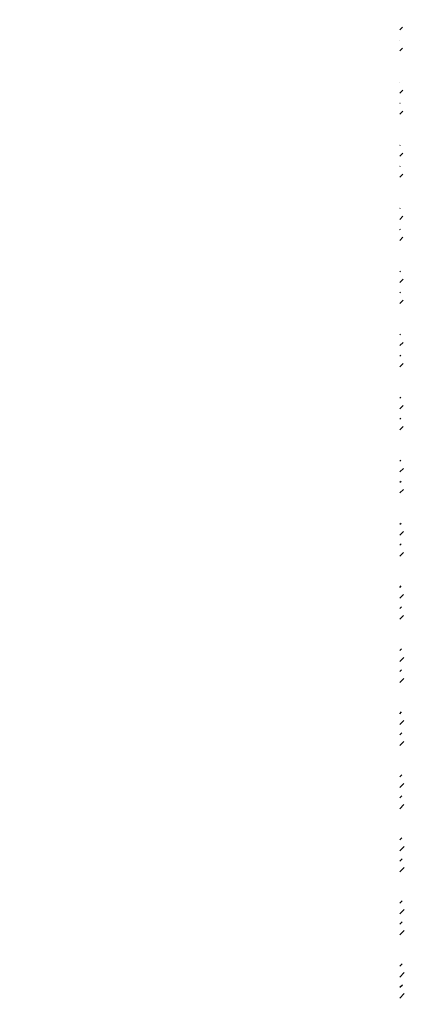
# Model space of a CAD drawing. Extents: x -7650383 to 4934791, y -114316 to 1826789.
# Tile 76 of 131: x 265564 to 269506, y 305025 to 314949. Entities that reach past the tile are written whole.
import ezdxf

# ---------------------------------------------------------------- set-up
doc = ezdxf.new("R2010")
doc.units = 0
doc.header["$LTSCALE"] = 800
doc.header["$MEASUREMENT"] = 0
doc.layers.add('HATCH', color=9, linetype='CONTINUOUS')
doc.layers.add('T', color=3, linetype='CONTINUOUS')
doc.styles.add('S3', font='ROMANS1.SHX', dxfattribs={"width": 0.8})

msp = doc.modelspace()

# ---------------------------------------------------------------- hatches: boundary and pattern name
at = {"layer": 'HATCH'}
h = msp.add_hatch(dxfattribs=at)
h.set_pattern_fill('ANSI32', color=256, scale=1200, style=0)
h.set_pattern_definition([(45, (183511.4, 165326.16), (-318.198, 318.198), []), (45, (183723.54, 165326.16), (-318.198, 318.198), [])])
edge = h.paths.add_edge_path()
edge.add_line((269276.2, 266137.9), (269276.2, 270647.9))
edge.add_line((269391.2, 257556.7), (269391.2, 330138.3))
edge.add_line((269506.2, 266137.9), (269506.2, 270647.9))
h = msp.add_hatch(dxfattribs=at)
h.set_pattern_fill('ANSI32', color=256, scale=1200, style=0)
h.set_pattern_definition([(45, (183511.4, 165434.7), (-318.198, 318.198), []), (45, (183723.54, 165434.7), (-318.198, 318.198), [])])
edge = h.paths.add_edge_path()
edge.add_line((269276.2, 271157.6), (269276.2, 277755.3))
edge.add_line((269391.2, 244446.4), (269391.2, 314751.6))
edge.add_line((269506.2, 271157.6), (269506.2, 277755.3))

# ---------------------------------------------------------------- texts
at = {"layer": 'T', "insert": (265569.7, 265354.4, -320869.7), "char_height": 300, "width": 3893.798, "attachment_point": 1, "rotation": 90, "style": 'S3'}
msp.add_mtext('\\pi1004;STAIRCASE \\P\\pi609.76;0.0M TO 15.5M', dxfattribs=at)

doc.saveas('drawing.dxf')
